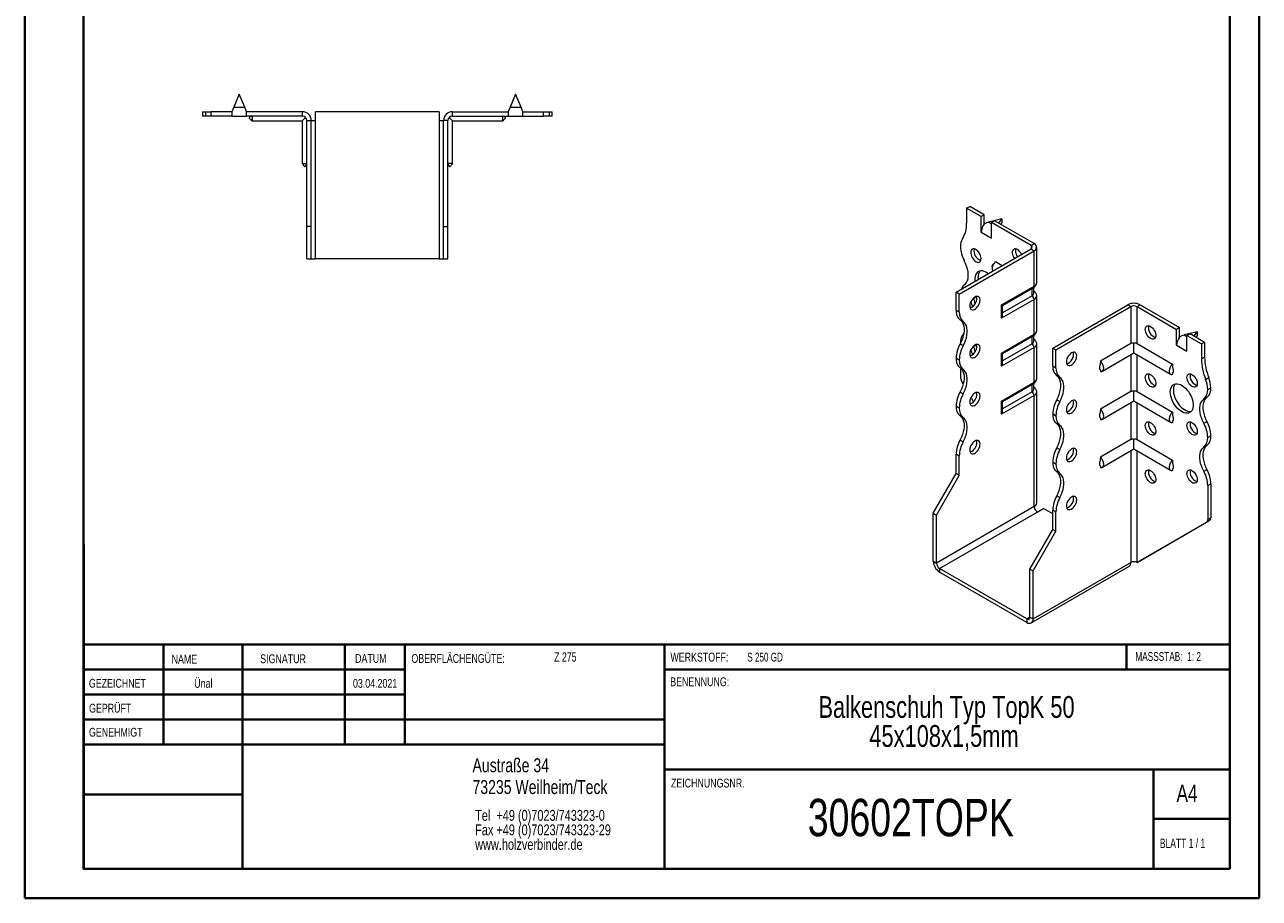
# Model space of a CAD drawing. Header units: millimetres. Extents: x 0 to 210, y 0 to 297.
# Tile 1 of 2: x 0 to 210, y 0 to 149. Entities that reach past the tile are written whole.
import ezdxf

# ---------------------------------------------------------------- set-up
doc = ezdxf.new("R2010")
doc.units = ezdxf.units.MM
doc.styles.add('SLDTEXTSTYLE0', font='TXT', dxfattribs={"width": 0.75})
doc.styles.add('SLDTEXTSTYLE1', font='TXT', dxfattribs={"width": 0.681818})
doc.styles.add('SLDTEXTSTYLE2', font='TXT', dxfattribs={"width": 0.7})
doc.styles.add('SLDTEXTSTYLE3', font='TXT', dxfattribs={"width": 0.6875})

# ---------------------------------------------------------------- blocks, each defined once
blk = doc.blocks.new('SW_NOTE_0')
at = {"color": 0, "linetype": 'Continuous', "lineweight": 0, "char_height": 1.8521, "attachment_point": 1, "style": 'SLDTEXTSTYLE0'}
for s, insert in [('Tel  +49 (0)7023/743323-0', (0, 2.39)), ('Fax +49 (0)7023/743323-29', (0, -0.08)), ('www.holzverbinder.de', (0, -2.55))]:
    blk.add_mtext(s, dxfattribs=dict(at, insert=insert))
blk = doc.blocks.new('SW_NOTE_1')
at = {"color": 0, "linetype": 'Continuous', "lineweight": 0, "char_height": 3.7042, "attachment_point": 2, "style": 'SLDTEXTSTYLE0'}
for s, insert in [('Balkenschuh Typ TopK 50', (29.46, 4.77)), ('45x108x1,5mm', (29.02, -0.16))]:
    blk.add_mtext(s, dxfattribs=dict(at, insert=insert))

msp = doc.modelspace()

# ---------------------------------------------------------------- linework, layer by layer
at = {"color": 7, "linetype": 'Continuous', "lineweight": 40}
for p, q in [((0.08, 0.21), (0.08, 297.21)), ((210.08, 0.21), (210.08, 297.21)), ((10.08, 5.21), (10.08, 292.21)), ((205.08, 5.21), (205.08, 292.21)), ((10.11, 60.37), (10.11, 5.12)), ((205.08, 43.37), (10.11, 43.37)), ((23.71, 43.37), (23.71, 26.37)), ((37.1, 43.37), (37.1, 5.12)), ((54.51, 43.37), (54.51, 26.37)), ((64.71, 26.37), (64.71, 43.37)), ((108.91, 43.37), (108.91, 5.12)), ((187.47, 39.12), (187.47, 43.37)), ((64.71, 39.1), (10.11, 39.1)), ((205.08, 39.12), (108.91, 39.12)), ((64.71, 34.87), (10.11, 34.87)), ((108.91, 30.62), (10.11, 30.62)), ((108.91, 26.37), (10.11, 26.37)), ((108.91, 22.12), (205.08, 22.12)), ((192.08, 5.21), (192.08, 22.21)), ((37.1, 17.87), (10.11, 17.87)), ((10.11, 13.71), (10.08, 13.71)), ((205.08, 13.71), (192.08, 13.71)), ((10.11, 9.46), (10.08, 9.46)), ((10.08, 5.21), (205.08, 5.21)), ((205.08, 5.21), (180.99, 5.21)), ((0.08, 0.21), (210.08, 0.21))]:
    msp.add_line(p, q, dxfattribs=at)
at = {"color": 7, "linetype": 'Continuous', "lineweight": 15}
for p, q in [((36.57, 136.93), (35.63, 134.68)), ((37.51, 134.68), (36.57, 136.93)), ((83.57, 136.93), (82.63, 134.68)), ((84.51, 134.68), (83.57, 136.93)), ((35.63, 134.68), (35.32, 133.93)), ((35.63, 134.68), (37.51, 134.68)), ((37.82, 133.93), (37.51, 134.68)), ((82.63, 134.68), (82.32, 133.93)), ((82.63, 134.68), (84.51, 134.68)), ((84.82, 133.93), (84.51, 134.68)), ((30.32, 133.93), (30.32, 133.18)), ((30.32, 133.93), (30.82, 133.93)), ((30.82, 133.18), (30.32, 133.18)), ((30.82, 133.93), (30.82, 133.18)), ((30.82, 133.93), (31.82, 133.93)), ((31.82, 133.18), (30.82, 133.18)), ((31.82, 133.18), (31.82, 133.93)), ((35.32, 133.93), (31.82, 133.93)), ((35.32, 133.18), (31.82, 133.18)), ((35.32, 133.93), (35.32, 133.18)), ((35.32, 133.18), (37.82, 133.18)), ((47.32, 133.93), (37.82, 133.93)), ((37.82, 133.18), (37.82, 133.93)), ((47.32, 133.18), (37.82, 133.18)), ((38.77, 132.38), (47.27, 132.38)), ((47.27, 132.38), (47.85, 132.96)), ((47.27, 132.38), (47.27, 125.12)), ((47.32, 133.18), (47.32, 133.93)), ((48.07, 132.43), (48.82, 132.43)), ((48.07, 114.43), (48.07, 132.43)), ((48.82, 114.43), (48.82, 132.43)), ((48.82, 132.43), (49.57, 132.43)), ((49.57, 132.43), (49.57, 133.93)), ((70.57, 133.93), (49.57, 133.93)), ((49.57, 108.93), (49.57, 132.43)), ((70.57, 133.93), (70.57, 132.43)), ((70.57, 132.43), (70.57, 108.93)), ((70.57, 132.43), (71.32, 132.43)), ((72.07, 132.43), (71.32, 132.43)), ((71.32, 114.43), (71.32, 132.43)), ((72.07, 114.43), (72.07, 132.43)), ((72.87, 132.38), (72.29, 132.96)), ((72.82, 133.18), (72.82, 133.93)), ((72.82, 133.93), (82.32, 133.93)), ((72.82, 133.18), (82.32, 133.18)), ((72.87, 132.38), (81.37, 132.38)), ((72.87, 125.12), (72.87, 132.38)), ((82.32, 133.93), (82.32, 133.18)), ((82.32, 133.18), (84.82, 133.18)), ((84.82, 133.93), (88.32, 133.93)), ((84.82, 133.18), (84.82, 133.93)), ((84.82, 133.18), (88.32, 133.18)), ((88.32, 133.18), (88.32, 133.93)), ((88.32, 133.93), (89.32, 133.93)), ((89.32, 133.18), (88.32, 133.18)), ((89.32, 133.18), (89.32, 133.93)), ((89.32, 133.93), (89.82, 133.93)), ((89.82, 133.18), (89.32, 133.18)), ((89.82, 133.18), (89.82, 133.93)), ((160.29, 117.52), (160.82, 117.83)), ((163.29, 116.4), (160.82, 117.83)), ((160.29, 117.52), (160.29, 114.96)), ((162.76, 116.1), (160.29, 117.52)), ((163.29, 116.4), (162.76, 116.1)), ((162.76, 113.44), (162.76, 116.1)), ((163.29, 114.81), (163.29, 116.4)), ((166.3, 115.69), (164.04, 115.15)), ((165.78, 114.96), (166.3, 115.69)), ((166.3, 115.69), (166.3, 115.07)), ((48.82, 114.43), (48.07, 114.43)), ((48.07, 108.93), (48.07, 114.43)), ((48.82, 108.93), (48.82, 114.43)), ((71.32, 114.43), (72.07, 114.43)), ((71.32, 108.93), (71.32, 114.43)), ((72.07, 108.93), (72.07, 114.43)), ((162.76, 113.44), (164.53, 112.42)), ((164.04, 115.15), (164.53, 114.87)), ((164.53, 115.08), (165.06, 115.38)), ((164.53, 112.42), (164.53, 115.08)), ((171.25, 111.2), (164.53, 115.08)), ((171.78, 111.5), (165.06, 115.38)), ((166.3, 115.07), (166.09, 114.79)), ((171.25, 111.2), (171.78, 111.5)), ((158.52, 103.24), (171.25, 110.59)), ((159.05, 102.93), (171.78, 110.28)), ((171.25, 111.2), (171.25, 110.59)), ((171.25, 110.59), (171.78, 110.28)), ((171.78, 104.26), (171.78, 110.28)), ((172.22, 104.87), (172.22, 110.89)), ((48.07, 108.93), (48.82, 108.93)), ((48.82, 108.93), (49.57, 108.93)), ((70.57, 108.93), (49.57, 108.93)), ((70.57, 108.93), (71.32, 108.93)), ((71.32, 108.93), (72.07, 108.93)), ((166.34, 107.75), (165.2, 108.41)), ((159.05, 102.93), (158.52, 103.24)), ((158.52, 100.2), (158.52, 103.24)), ((159.05, 99.89), (159.05, 102.93)), ((166.25, 101.07), (171.78, 104.26)), ((166.4, 100.98), (171.68, 104.03)), ((171.43, 102.62), (171.43, 103.88)), ((171.72, 103.03), (171.72, 104.06)), ((171.78, 102.01), (166.25, 98.82)), ((166.25, 98.82), (166.25, 101.07)), ((171.43, 102.62), (166.4, 99.72)), ((166.4, 99.31), (166.4, 100.98)), ((171.78, 96.09), (171.78, 102.01)), ((172.22, 96.7), (172.22, 102.62)), ((174.96, 93.75), (187.69, 101.09)), ((188.22, 100.79), (187.69, 101.09)), ((189.28, 100.79), (189.81, 101.09)), ((189.81, 101.09), (196.53, 97.22)), ((158.52, 100.2), (159.05, 99.89)), ((175.49, 93.44), (188.22, 100.79)), ((188.22, 100.79), (188.22, 94.51)), ((189.28, 94.51), (189.28, 100.79)), ((189.28, 100.79), (196, 96.91)), ((159.73, 98.24), (159.2, 98.54)), ((196.53, 97.22), (196, 96.91)), ((196, 94.26), (196, 96.91)), ((196.53, 95.62), (196.53, 97.22)), ((159.23, 94.66), (159.23, 94.52)), ((166.25, 92.9), (171.78, 96.09)), ((166.4, 92.82), (171.68, 95.86)), ((171.43, 94.46), (171.43, 95.72)), ((171.72, 94.87), (171.72, 95.89)), ((188.22, 94.51), (183.05, 91.52)), ((188.75, 92.92), (188.75, 94.56)), ((189.28, 94.51), (195.33, 91.02)), ((199.53, 96.5), (197.28, 95.97)), ((197.28, 95.97), (197.76, 95.69)), ((197.76, 95.89), (198.3, 96.2)), ((197.76, 93.24), (197.76, 95.89)), ((197.76, 95.89), (200.24, 94.46)), ((198.3, 96.2), (200.77, 94.77)), ((199.02, 95.78), (199.53, 96.5)), ((199.53, 95.89), (199.33, 95.6)), ((199.53, 96.5), (199.53, 95.89)), ((200.24, 94.46), (200.77, 94.77)), ((200.77, 94.77), (200.77, 92.2)), ((159.2, 94.46), (159.73, 94.16)), ((171.78, 93.85), (166.25, 90.66)), ((166.25, 90.66), (166.25, 92.9)), ((171.43, 94.46), (166.4, 91.56)), ((166.4, 91.15), (166.4, 92.82)), ((171.78, 87.93), (171.78, 93.85)), ((172.22, 88.54), (172.22, 94.46)), ((174.96, 93.75), (175.49, 93.44)), ((174.96, 90.71), (174.96, 93.75)), ((175.49, 90.4), (175.49, 93.44)), ((183.38, 89.83), (188.75, 92.92)), ((188.22, 92.62), (188.22, 86.34)), ((188.75, 92.92), (194.99, 89.32)), ((189.28, 86.34), (189.28, 92.62)), ((196, 94.26), (197.76, 93.24)), ((200.24, 94.46), (200.24, 91.9)), ((159.05, 91.72), (158.52, 92.03)), ((158.52, 92.03), (159.05, 91.72)), ((158.52, 92.03), (158.52, 92.03)), ((159.05, 91.72), (159.05, 91.72)), ((159.73, 90.07), (159.2, 90.38)), ((159.23, 90.36), (159.23, 88.88)), ((174.96, 90.71), (175.49, 90.4)), ((200.24, 91.9), (200.77, 92.2)), ((176.17, 88.75), (175.64, 89.05)), ((183.05, 90.01), (183.05, 89.79)), ((195.33, 89.5), (195.33, 89.29)), ((200.95, 88.43), (201.48, 88.74)), ((159.2, 86.3), (159.73, 85.99)), ((159.73, 87.67), (159.43, 88.18)), ((166.25, 84.74), (171.78, 87.93)), ((166.4, 84.65), (171.68, 87.7)), ((171.43, 86.29), (166.4, 83.39)), ((171.43, 86.29), (171.43, 87.55)), ((171.72, 86.7), (171.72, 87.73)), ((172.22, 67.41), (172.22, 86.29)), ((188.22, 86.34), (183.05, 83.36)), ((188.75, 84.76), (188.75, 86.4)), ((189.28, 86.34), (195.33, 82.85)), ((201.3, 86.7), (201.83, 87.01)), ((161.49, 84.61), (161.05, 85.38)), ((171.78, 85.68), (166.25, 82.49)), ((166.25, 82.49), (166.25, 84.74)), ((166.4, 82.98), (166.4, 84.65)), ((171.78, 66.8), (171.78, 85.68)), ((175.64, 84.97), (176.17, 84.66)), ((183.38, 81.66), (188.75, 84.76)), ((188.22, 84.45), (188.22, 78.18)), ((188.75, 84.76), (194.99, 81.16)), ((189.28, 78.18), (189.28, 84.45)), ((201.16, 85.36), (200.63, 85.05)), ((159.05, 83.56), (158.52, 83.86)), ((158.52, 83.86), (159.05, 83.56)), ((158.52, 83.86), (158.52, 83.86)), ((159.05, 83.56), (159.05, 83.56)), ((159.73, 81.91), (159.2, 82.21)), ((175.49, 82.23), (174.96, 82.54)), ((174.96, 82.54), (175.49, 82.23)), ((174.96, 82.54), (174.96, 82.54)), ((175.49, 82.23), (175.49, 82.23)), ((176.17, 80.58), (175.64, 80.89)), ((183.05, 81.85), (183.05, 81.63)), ((195.33, 81.34), (195.33, 81.12)), ((200.63, 80.97), (201.16, 81.28)), ((159.2, 78.13), (159.73, 77.82)), ((188.22, 78.18), (183.05, 75.19)), ((188.75, 76.59), (188.75, 78.23)), ((189.28, 78.18), (195.33, 74.69)), ((201.83, 78.85), (201.3, 78.54)), ((201.3, 78.54), (201.83, 78.84)), ((201.3, 78.54), (201.3, 78.54)), ((201.83, 78.85), (201.83, 78.84)), ((159.05, 75.39), (158.52, 75.7)), ((158.52, 72.41), (158.52, 75.7)), ((175.64, 76.81), (176.17, 76.5)), ((183.38, 73.5), (188.75, 76.59)), ((188.22, 76.29), (188.22, 57.31)), ((188.75, 76.59), (194.99, 72.99)), ((189.28, 57.31), (189.28, 76.29)), ((201.16, 77.19), (200.63, 76.89)), ((159.05, 72.11), (159.05, 75.39)), ((175.49, 74.07), (174.96, 74.37)), ((174.96, 74.37), (175.49, 74.07)), ((174.96, 74.37), (174.96, 74.37)), ((175.49, 74.07), (175.49, 74.07)), ((183.05, 73.68), (183.05, 73.46)), ((154.63, 65.68), (158.52, 72.41)), ((155.16, 65.37), (159.05, 72.11)), ((159.05, 72.11), (158.52, 72.41)), ((176.17, 72.42), (175.64, 72.72)), ((195.33, 73.17), (195.33, 72.96)), ((200.63, 72.8), (201.16, 73.11)), ((201.83, 70.68), (201.3, 70.37)), ((201.3, 70.37), (201.3, 64.59)), ((201.83, 70.68), (201.83, 64.89)), ((175.64, 68.64), (176.17, 68.33)), ((154.63, 65.68), (155.16, 65.37)), ((154.63, 57.51), (154.63, 65.68)), ((171.78, 66.8), (155.16, 57.21)), ((155.16, 57.21), (155.16, 65.37)), ((155.69, 56.29), (172.31, 65.88)), ((172.31, 65.88), (173.37, 66.49)), ((174.96, 65.57), (173.37, 66.49)), ((175.49, 65.9), (174.96, 66.21)), ((174.96, 62.92), (174.96, 66.21)), ((175.49, 62.62), (175.49, 65.9)), ((189.28, 57.31), (201.09, 64.13)), ((189.81, 57.61), (201.62, 64.44)), ((201.62, 64.44), (201.09, 64.13)), ((201.3, 64.59), (201.83, 64.89)), ((171.07, 56.19), (174.96, 62.92)), ((171.6, 55.88), (175.49, 62.62)), ((174.96, 62.92), (175.49, 62.62)), ((154.63, 57.51), (155.16, 57.21)), ((171.6, 47.71), (188.22, 57.31)), ((188.22, 57.31), (188.22, 57.31)), ((189.28, 57.31), (189.81, 57.61)), ((155.69, 56.29), (155.69, 55.67)), ((170.54, 47.71), (155.69, 56.29)), ((170.54, 47.1), (155.69, 55.67)), ((171.07, 56.19), (171.6, 55.88)), ((171.07, 48.02), (171.07, 56.19)), ((171.29, 47.03), (187.91, 56.62)), ((171.6, 47.71), (171.6, 55.88)), ((171.07, 48.02), (170.54, 47.71)), ((170.54, 47.71), (170.54, 47.1)), ((171.07, 48.02), (171.6, 47.71))]:
    msp.add_line(p, q, dxfattribs=at)
at = {"color": 7, "linetype": 'Continuous', "lineweight": 0}
for p, q in [((64.71, 39.12), (10.11, 39.12)), ((23.71, 5.21), (23.71, 5.12)), ((54.51, 5.21), (54.51, 5.12))]:
    msp.add_line(p, q, dxfattribs=at)
at = {"color": 7, "linetype": 'Continuous', "lineweight": 15, "flags": 128}
for points in [[(162.76, 108.95), (162.74, 109.18), (162.68, 109.43), (162.58, 109.67), (162.45, 109.91), (162.29, 110.12), (162.12, 110.31), (161.93, 110.45), (161.74, 110.55), (161.55, 110.6), (161.38, 110.59), (161.24, 110.53), (161.12, 110.42), (161.04, 110.27), (161, 110.08), (161, 109.86), (161.04, 109.62), (161.12, 109.37), (161.24, 109.13), (161.38, 108.9), (161.55, 108.7), (161.74, 108.54), (161.93, 108.41), (162.12, 108.34), (162.29, 108.32), (162.45, 108.35), (162.58, 108.44), (162.68, 108.57), (162.74, 108.74), (162.76, 108.95)], [(161.58, 110.59), (161.55, 110.49), (161.53, 110.28)], [(169.66, 109.67), (169.65, 109.67), (169.52, 109.91), (169.36, 110.12), (169.19, 110.31), (169, 110.45), (168.81, 110.55), (168.62, 110.6), (168.45, 110.59), (168.31, 110.53), (168.19, 110.43), (168.11, 110.27), (168.07, 110.08), (168.07, 109.86), (168.11, 109.62), (168.19, 109.37), (168.31, 109.13), (168.42, 108.95)], [(168.65, 110.6), (168.62, 110.49), (168.6, 110.28)], [(159.9, 104.48), (160.12, 104.67), (160.3, 104.92), (160.43, 105.22), (160.53, 105.55), (160.57, 105.93), (160.57, 106.34), (160.53, 106.77), (160.43, 107.21), (160.3, 107.66), (160.12, 108.12), (159.9, 108.56)], [(163.97, 106.38), (163.86, 106.47), (163.58, 106.64), (163.29, 106.77), (163.02, 106.85), (162.76, 106.87), (162.52, 106.84), (162.3, 106.75), (162.11, 106.62), (161.95, 106.44), (161.83, 106.21), (161.75, 105.94), (161.71, 105.64), (161.71, 105.31), (161.73, 105.09)], [(162.23, 105.79), (162.25, 105.45), (162.26, 105.4)], [(161.7, 102.42), (161.51, 102.29), (161.33, 102.11), (161.17, 101.9), (161.03, 101.67), (160.92, 101.43), (160.85, 101.18), (160.82, 100.95), (160.83, 100.73), (160.88, 100.55), (160.97, 100.4), (161.09, 100.31), (161.25, 100.26), (161.42, 100.27), (161.61, 100.33), (161.8, 100.44), (161.98, 100.6), (162.16, 100.79), (162.31, 101.01), (162.43, 101.25), (162.52, 101.5), (162.57, 101.74), (162.59, 101.96), (162.55, 102.16), (162.48, 102.33), (162.38, 102.45), (162.24, 102.52), (162.07, 102.54), (161.89, 102.51), (161.7, 102.42)], [(166.25, 101.07), (166.31, 101.03), (166.35, 101.01), (166.38, 100.99), (166.4, 100.98), (166.4, 100.98)], [(161.17, 100.69), (160.98, 100.6), (160.87, 100.57)], [(159.2, 98.54), (159.41, 98.35), (159.59, 98.1), (159.73, 97.81), (159.82, 97.47), (159.87, 97.09), (159.87, 96.69), (159.82, 96.26), (159.73, 95.81), (159.59, 95.36), (159.41, 94.91), (159.2, 94.46)], [(159.73, 94.16), (159.94, 94.6), (160.12, 95.05), (160.26, 95.51), (160.35, 95.95), (160.4, 96.38), (160.4, 96.79), (160.35, 97.16), (160.26, 97.5), (160.12, 97.8), (159.94, 98.04), (159.73, 98.24)], [(190.69, 96.91), (190.71, 97.12), (190.78, 97.29), (190.87, 97.42), (191.01, 97.51), (191.16, 97.54), (191.34, 97.52), (191.53, 97.45), (191.72, 97.32), (191.9, 97.16), (192.07, 96.96), (192.22, 96.73), (192.34, 96.49), (192.42, 96.24), (192.46, 96), (192.46, 95.78), (192.42, 95.59), (192.34, 95.44), (192.22, 95.33), (192.07, 95.27), (191.9, 95.26), (191.72, 95.31), (191.53, 95.41), (191.34, 95.55), (191.16, 95.74), (191.01, 95.95), (190.87, 96.19), (190.78, 96.43), (190.71, 96.68), (190.69, 96.91)], [(161.7, 94.26), (161.51, 94.12), (161.33, 93.95), (161.17, 93.74), (161.03, 93.51), (160.92, 93.26), (160.85, 93.02), (160.82, 92.78), (160.83, 92.57), (160.88, 92.38), (160.97, 92.24), (161.09, 92.14), (161.25, 92.1), (161.42, 92.1), (161.61, 92.16), (161.8, 92.28), (161.98, 92.43), (162.16, 92.62), (162.31, 92.84), (162.43, 93.08), (162.52, 93.33), (162.57, 93.57), (162.59, 93.8), (162.55, 94), (162.48, 94.16), (162.38, 94.28), (162.24, 94.36), (162.07, 94.38), (161.89, 94.34), (161.7, 94.26)], [(161.17, 92.52), (160.98, 92.43), (160.87, 92.41)], [(166.25, 92.9), (166.31, 92.87), (166.35, 92.84), (166.38, 92.83), (166.4, 92.82), (166.4, 92.82)], [(178.14, 92.93), (177.95, 92.8), (177.77, 92.62), (177.61, 92.41), (177.47, 92.18), (177.36, 91.94), (177.29, 91.69), (177.26, 91.45), (177.27, 91.24), (177.32, 91.06), (177.41, 90.91), (177.53, 90.82), (177.69, 90.77), (177.86, 90.78), (178.05, 90.84), (178.24, 90.95), (178.42, 91.1), (178.6, 91.3), (178.75, 91.52), (178.87, 91.76), (178.96, 92.01), (179.01, 92.25), (179.03, 92.47), (178.99, 92.67), (178.92, 92.84), (178.82, 92.96), (178.68, 93.03), (178.51, 93.05), (178.33, 93.02), (178.14, 92.93)], [(159.2, 90.38), (159.41, 90.18), (159.59, 89.94), (159.73, 89.64), (159.82, 89.3), (159.87, 88.93), (159.87, 88.52), (159.82, 88.09), (159.73, 87.65), (159.59, 87.19), (159.41, 86.74), (159.2, 86.3)], [(159.73, 85.99), (159.94, 86.43), (160.12, 86.89), (160.26, 87.34), (160.35, 87.79), (160.4, 88.21), (160.4, 88.62), (160.35, 89), (160.26, 89.34), (160.12, 89.63), (159.94, 89.88), (159.73, 90.07)], [(175.64, 84.97), (175.85, 85.42), (176.03, 85.87), (176.17, 86.32), (176.26, 86.77), (176.31, 87.2), (176.31, 87.6), (176.26, 87.98), (176.17, 88.32), (176.03, 88.61), (175.85, 88.86), (175.64, 89.05)], [(176.17, 84.66), (176.38, 85.11), (176.56, 85.56), (176.7, 86.02), (176.79, 86.46), (176.84, 86.89), (176.84, 87.3), (176.79, 87.67), (176.7, 88.01), (176.56, 88.31), (176.38, 88.55), (176.17, 88.75)], [(190.69, 88.74), (190.71, 88.95), (190.78, 89.13), (190.87, 89.26), (191.01, 89.34), (191.16, 89.37), (191.34, 89.35), (191.53, 89.28), (191.72, 89.16), (191.9, 88.99), (192.07, 88.79), (192.22, 88.57), (192.34, 88.32), (192.42, 88.08), (192.46, 87.84), (192.46, 87.62), (192.42, 87.42), (192.34, 87.27), (192.22, 87.16), (192.07, 87.1), (191.9, 87.1), (191.72, 87.14), (191.53, 87.24), (191.34, 87.39), (191.16, 87.57), (191.01, 87.79), (190.87, 88.02), (190.78, 88.27), (190.71, 88.51), (190.69, 88.74)], [(197.76, 88.74), (197.79, 88.95), (197.85, 89.13), (197.95, 89.26), (198.08, 89.34), (198.23, 89.38), (198.41, 89.35), (198.6, 89.28), (198.79, 89.16), (198.98, 88.99), (199.14, 88.79), (199.29, 88.57), (199.41, 88.32), (199.49, 88.08), (199.53, 87.84), (199.53, 87.62), (199.49, 87.43), (199.41, 87.27), (199.29, 87.16), (199.14, 87.1), (198.98, 87.1), (198.79, 87.14), (198.6, 87.24), (198.41, 87.39), (198.23, 87.57), (198.08, 87.79), (197.95, 88.02), (197.85, 88.27), (197.79, 88.51), (197.76, 88.74)], [(161.7, 86.09), (161.51, 85.96), (161.33, 85.78), (161.17, 85.57), (161.03, 85.34), (160.92, 85.1), (160.85, 84.85), (160.82, 84.61), (160.83, 84.4), (160.88, 84.22), (160.97, 84.07), (161.09, 83.98), (161.25, 83.93), (161.42, 83.94), (161.61, 84), (161.8, 84.11), (161.98, 84.26), (162.16, 84.46), (162.31, 84.68), (162.43, 84.92), (162.52, 85.17), (162.57, 85.41), (162.59, 85.63), (162.55, 85.83), (162.48, 86), (162.38, 86.12), (162.24, 86.19), (162.07, 86.21), (161.89, 86.18), (161.7, 86.09)], [(194.94, 86.3), (194.96, 86.61), (195.02, 86.89), (195.12, 87.14), (195.26, 87.35), (195.43, 87.51), (195.64, 87.62), (195.87, 87.67), (196.12, 87.68), (196.39, 87.63), (196.67, 87.53), (196.95, 87.38), (197.23, 87.18), (197.51, 86.94), (197.77, 86.66), (198.01, 86.35), (198.23, 86.01), (198.42, 85.66), (198.58, 85.29), (198.7, 84.93), (198.78, 84.57), (198.82, 84.22), (198.82, 83.89), (198.78, 83.59), (198.7, 83.32), (198.58, 83.09), (198.42, 82.91), (198.23, 82.78), (198.01, 82.69), (197.77, 82.66), (197.51, 82.68), (197.23, 82.76), (196.95, 82.89), (196.67, 83.06), (196.39, 83.28), (196.12, 83.54), (195.87, 83.84), (195.64, 84.16), (195.43, 84.51), (195.26, 84.87), (195.12, 85.24), (195.02, 85.6), (194.96, 85.96), (194.94, 86.3)], [(195.8, 87.66), (195.72, 87.56), (195.6, 87.33), (195.51, 87.06), (195.47, 86.76), (195.47, 86.43), (195.51, 86.09), (195.6, 85.72), (195.72, 85.36), (195.87, 84.99), (196.06, 84.64), (196.28, 84.31), (196.52, 83.99), (196.78, 83.72), (197.06, 83.47), (197.34, 83.28), (197.62, 83.12), (197.9, 83.02), (198.17, 82.97), (198.42, 82.98), (198.5, 82.99)], [(161.17, 84.35), (160.98, 84.27), (160.87, 84.24)], [(178.14, 84.76), (177.95, 84.63), (177.77, 84.46), (177.61, 84.25), (177.47, 84.02), (177.36, 83.77), (177.29, 83.53), (177.26, 83.29), (177.27, 83.08), (177.32, 82.89), (177.41, 82.75), (177.53, 82.65), (177.69, 82.61), (177.86, 82.61), (178.05, 82.67), (178.24, 82.78), (178.42, 82.94), (178.6, 83.13), (178.75, 83.35), (178.87, 83.59), (178.96, 83.84), (179.01, 84.08), (179.03, 84.31), (178.99, 84.51), (178.92, 84.67), (178.82, 84.79), (178.68, 84.87), (178.51, 84.88), (178.33, 84.85), (178.14, 84.76)], [(200.63, 80.97), (200.41, 81.41), (200.23, 81.87), (200.09, 82.32), (200, 82.77), (199.96, 83.19), (199.96, 83.6), (200, 83.98), (200.09, 84.31), (200.23, 84.61), (200.41, 84.86), (200.63, 85.05)], [(201.16, 85.36), (200.94, 85.16), (200.76, 84.92), (200.62, 84.62), (200.53, 84.28), (200.49, 83.91), (200.49, 83.5), (200.53, 83.07), (200.62, 82.63), (200.76, 82.17), (200.94, 81.72), (201.16, 81.28)], [(159.2, 82.21), (159.41, 82.02), (159.59, 81.77), (159.73, 81.48), (159.82, 81.14), (159.87, 80.76), (159.87, 80.36), (159.82, 79.93), (159.73, 79.48), (159.59, 79.03), (159.41, 78.58), (159.2, 78.13)], [(159.73, 77.82), (159.94, 78.27), (160.12, 78.72), (160.26, 79.18), (160.35, 79.62), (160.4, 80.05), (160.4, 80.46), (160.35, 80.83), (160.26, 81.17), (160.12, 81.47), (159.94, 81.71), (159.73, 81.91)], [(175.64, 76.81), (175.85, 77.25), (176.03, 77.7), (176.17, 78.16), (176.26, 78.6), (176.31, 79.03), (176.31, 79.44), (176.26, 79.81), (176.17, 80.15), (176.03, 80.45), (175.85, 80.69), (175.64, 80.89)], [(176.17, 76.5), (176.38, 76.94), (176.56, 77.4), (176.7, 77.85), (176.79, 78.29), (176.84, 78.72), (176.84, 79.13), (176.79, 79.51), (176.7, 79.84), (176.56, 80.14), (176.38, 80.39), (176.17, 80.58)], [(190.69, 80.58), (190.71, 80.79), (190.78, 80.96), (190.87, 81.09), (191.01, 81.18), (191.16, 81.21), (191.34, 81.19), (191.53, 81.12), (191.72, 80.99), (191.9, 80.83), (192.07, 80.63), (192.22, 80.4), (192.34, 80.16), (192.42, 79.91), (192.46, 79.67), (192.46, 79.45), (192.42, 79.26), (192.34, 79.11), (192.22, 79), (192.07, 78.94), (191.9, 78.93), (191.72, 78.98), (191.53, 79.08), (191.34, 79.22), (191.16, 79.41), (191.01, 79.62), (190.87, 79.86), (190.78, 80.1), (190.71, 80.35), (190.69, 80.58)], [(197.76, 80.58), (197.79, 80.79), (197.85, 80.96), (197.95, 81.09), (198.08, 81.18), (198.23, 81.21), (198.41, 81.19), (198.6, 81.12), (198.79, 80.99), (198.98, 80.83), (199.14, 80.63), (199.29, 80.4), (199.41, 80.16), (199.49, 79.91), (199.53, 79.67), (199.53, 79.45), (199.49, 79.26), (199.41, 79.11), (199.29, 79), (199.14, 78.94), (198.98, 78.93), (198.79, 78.98), (198.6, 79.08), (198.41, 79.22), (198.23, 79.41), (198.08, 79.62), (197.95, 79.86), (197.85, 80.1), (197.79, 80.35), (197.76, 80.58)], [(161.7, 77.92), (161.51, 77.79), (161.33, 77.62), (161.17, 77.41), (161.03, 77.18), (160.92, 76.93), (160.85, 76.69), (160.82, 76.45), (160.83, 76.24), (160.88, 76.05), (160.97, 75.91), (161.09, 75.81), (161.25, 75.77), (161.42, 75.77), (161.61, 75.83), (161.8, 75.94), (161.98, 76.1), (162.16, 76.29), (162.31, 76.51), (162.43, 76.75), (162.52, 77), (162.57, 77.24), (162.59, 77.47), (162.55, 77.67), (162.48, 77.83), (162.38, 77.95), (162.24, 78.03), (162.07, 78.04), (161.89, 78.01), (161.7, 77.92)], [(161.17, 76.19), (160.98, 76.1), (160.87, 76.08)], [(178.14, 76.6), (177.95, 76.47), (177.77, 76.29), (177.61, 76.08), (177.47, 75.85), (177.36, 75.61), (177.29, 75.36), (177.26, 75.12), (177.27, 74.91), (177.32, 74.73), (177.41, 74.58), (177.53, 74.49), (177.69, 74.44), (177.86, 74.45), (178.05, 74.51), (178.24, 74.62), (178.42, 74.77), (178.6, 74.97), (178.75, 75.19), (178.87, 75.43), (178.96, 75.67), (179.01, 75.92), (179.03, 76.14), (178.99, 76.34), (178.92, 76.51), (178.82, 76.63), (178.68, 76.7), (178.51, 76.72), (178.33, 76.68), (178.14, 76.6)], [(200.63, 72.8), (200.41, 73.25), (200.23, 73.7), (200.09, 74.15), (200, 74.6), (199.96, 75.03), (199.96, 75.44), (200, 75.81), (200.09, 76.15), (200.23, 76.44), (200.41, 76.69), (200.63, 76.89)], [(201.16, 77.19), (200.94, 77), (200.76, 76.75), (200.62, 76.46), (200.53, 76.12), (200.49, 75.74), (200.49, 75.34), (200.53, 74.91), (200.62, 74.46), (200.76, 74.01), (200.94, 73.56), (201.16, 73.11)], [(175.64, 68.64), (175.85, 69.08), (176.03, 69.54), (176.17, 69.99), (176.26, 70.44), (176.31, 70.86), (176.31, 71.27), (176.26, 71.65), (176.17, 71.99), (176.03, 72.28), (175.85, 72.53), (175.64, 72.72)], [(176.17, 68.33), (176.38, 68.78), (176.56, 69.23), (176.7, 69.68), (176.79, 70.13), (176.84, 70.56), (176.84, 70.96), (176.79, 71.34), (176.7, 71.68), (176.56, 71.97), (176.38, 72.22), (176.17, 72.42)], [(190.69, 72.41), (190.71, 72.62), (190.78, 72.79), (190.87, 72.93), (191.01, 73.01), (191.16, 73.04), (191.34, 73.02), (191.53, 72.95), (191.72, 72.83), (191.9, 72.66), (192.07, 72.46), (192.22, 72.23), (192.34, 71.99), (192.42, 71.75), (192.46, 71.51), (192.46, 71.29), (192.42, 71.09), (192.34, 70.94), (192.22, 70.83), (192.07, 70.77), (191.9, 70.77), (191.72, 70.81), (191.53, 70.91), (191.34, 71.06), (191.16, 71.24), (191.01, 71.46), (190.87, 71.69), (190.78, 71.94), (190.71, 72.18), (190.69, 72.41)], [(197.76, 72.41), (197.79, 72.62), (197.85, 72.8), (197.95, 72.93), (198.08, 73.01), (198.23, 73.04), (198.41, 73.02), (198.6, 72.95), (198.79, 72.83), (198.98, 72.66), (199.14, 72.46), (199.29, 72.24), (199.41, 71.99), (199.49, 71.75), (199.53, 71.51), (199.53, 71.29), (199.49, 71.09), (199.41, 70.94), (199.29, 70.83), (199.14, 70.77), (198.98, 70.77), (198.79, 70.81), (198.6, 70.91), (198.41, 71.06), (198.23, 71.24), (198.08, 71.46), (197.95, 71.69), (197.85, 71.94), (197.79, 72.18), (197.76, 72.41)], [(178.14, 68.43), (177.95, 68.3), (177.77, 68.13), (177.61, 67.92), (177.47, 67.68), (177.36, 67.44), (177.29, 67.19), (177.26, 66.96), (177.27, 66.74), (177.32, 66.56), (177.41, 66.42), (177.53, 66.32), (177.69, 66.28), (177.86, 66.28), (178.05, 66.34), (178.24, 66.45), (178.42, 66.61), (178.6, 66.8), (178.75, 67.02), (178.87, 67.26), (178.96, 67.51), (179.01, 67.75), (179.03, 67.98), (178.99, 68.18), (178.92, 68.34), (178.82, 68.46), (178.68, 68.53), (178.51, 68.55), (178.33, 68.52), (178.14, 68.43)]]:
    msp.add_lwpolyline(points, dxfattribs=at)
at = {"color": 7, "linetype": 'Continuous', "lineweight": 15}
for centre, radius, start, end in [((47.32, 132.43), 1.5, 0, 90), ((47.32, 132.43), 0.75, 0, 90), ((72.82, 132.43), 1.5, 90, 180), ((72.82, 132.43), 0.75, 90, 180), ((155.68, 114.77), 4.61, 327.7485, 2.3387), ((165.06, 113.34), 2.3, 140.2279, 177.3607), ((161.53, 111.08), 2.3, 147.7416, 182.2983), ((171.55, 110.89), 0.655, 290.7834, 69.2166), ((164.54, 111.16), 5.31, 181.7823, 209.2631), ((163.27, 110.28), 1.74, 180.1674, 251.3962), ((170.5, 110.37), 1.91, 182.6434, 215.5534), ((171.13, 110.89), 0.327, 290.7834, 69.2166), ((163.8, 105.88), 1.57, 141.9151, 183.5107), ((160.84, 103.24), 1.55, 127.2348, 161.8283), ((171.22, 103.08), 0.503, 294.3747, 354.3052), ((171.53, 104.23), 0.246, 305.0133, 6.2988), ((171.47, 104.94), 0.754, 294.3747, 354.3052), ((162.97, 101.93), 1.98, 188.7517, 214.7877), ((160.28, 102.2), 1.75, 300.5157, 11.0532), ((163.17, 102.12), 1.63, 173.0596, 210.5835), ((161.33, 101.34), 1.12, 49.6079, 71.8359), ((171.01, 101.98), 0.768, 2.6055, 57.3945), ((171.48, 102.69), 0.739, 293.6804, 355.1606), ((188.75, 99.05), 2.31, 62.6097, 117.3903), ((188.75, 99.76), 1.15, 62.6097, 117.3903), ((160.47, 100.03), 1.96, 175.1643, 229.312), ((161, 99.72), 1.96, 175.1643, 229.312), ((171.47, 96.78), 0.754, 294.3747, 354.3052), ((192.91, 97.17), 1.68, 167.5041, 252.4905), ((161.23, 94.82), 2.01, 134.7217, 184.4767), ((171.22, 94.92), 0.503, 294.3747, 354.3052), ((171.53, 96.06), 0.246, 305.0133, 6.2988), ((198.3, 94.15), 2.3, 140.2279, 177.3607), ((163.83, 91.86), 5.31, 150.7369, 178.2177), ((164.36, 91.56), 5.31, 150.7369, 178.2177), ((162.97, 93.77), 1.98, 188.7517, 214.7877), ((160.28, 94.03), 1.75, 300.5157, 11.0532), ((163.17, 93.95), 1.63, 173.0596, 210.5835), ((161.33, 93.17), 1.12, 49.6079, 71.8359), ((171.01, 93.81), 0.768, 2.6055, 57.3945), ((171.48, 94.52), 0.739, 293.6804, 355.1606), ((176.81, 92.68), 1.68, 287.5094, 12.4959), ((160.47, 91.86), 1.96, 175.1625, 229.3233), ((161, 91.56), 1.96, 175.1625, 229.3233), ((176.91, 90.54), 1.96, 175.1643, 229.312), ((177.44, 90.23), 1.96, 175.1643, 229.312), ((210, 92.09), 9.76, 181.104, 201.9744), ((210.53, 92.39), 9.76, 181.104, 201.9744), ((160.67, 88.92), 1.44, 181.9565, 211.1437), ((171.47, 88.61), 0.754, 294.3747, 354.3052), ((192.91, 89), 1.68, 167.5041, 252.4905), ((199.98, 89.01), 1.68, 167.5041, 252.4905), ((196.42, 86.61), 4.88, 1.1352, 21.9715), ((196.95, 86.91), 4.88, 1.1352, 21.9715), ((163.83, 83.7), 5.31, 150.7369, 178.2177), ((160.28, 85.87), 1.75, 300.5157, 11.0532), ((171.22, 86.75), 0.503, 294.3747, 354.3052), ((171.01, 85.65), 0.768, 2.6055, 57.3945), ((171.53, 87.9), 0.246, 305.0133, 6.2988), ((171.48, 86.36), 0.739, 293.6804, 355.1606), ((199.35, 86.54), 1.96, 310.688, 4.8357), ((199.88, 86.84), 1.96, 310.688, 4.8357), ((164.36, 83.39), 5.31, 150.7369, 178.2177), ((180.27, 82.37), 5.31, 150.7369, 178.2177), ((180.8, 82.07), 5.31, 150.7369, 178.2177), ((176.81, 84.51), 1.68, 287.5094, 12.4959), ((160.47, 83.7), 1.96, 175.1625, 229.3233), ((161, 83.39), 1.96, 175.1625, 229.3233), ((176.91, 82.37), 1.96, 175.1625, 229.3233), ((177.44, 82.07), 1.96, 175.1625, 229.3233), ((192.91, 80.84), 1.68, 167.5041, 252.4905), ((199.98, 80.84), 1.68, 167.5041, 252.4905), ((195.99, 78.37), 5.31, 1.7827, 29.2674), ((196.52, 78.68), 5.31, 1.7827, 29.2674), ((163.83, 75.53), 5.31, 150.7369, 178.2177), ((164.36, 75.23), 5.31, 150.7369, 178.2177), ((160.28, 77.7), 1.75, 300.5157, 11.0532), ((199.35, 78.37), 1.96, 310.688, 4.8357), ((199.88, 78.68), 1.96, 310.688, 4.8357), ((180.27, 74.21), 5.31, 150.7369, 178.2177), ((180.8, 73.9), 5.31, 150.7369, 178.2177), ((176.81, 76.35), 1.68, 287.5094, 12.4959), ((176.91, 74.21), 1.96, 175.1625, 229.3233), ((177.44, 73.9), 1.96, 175.1625, 229.3233), ((192.91, 72.67), 1.68, 167.5041, 252.4905), ((199.98, 72.67), 1.68, 167.5041, 252.4905), ((195.99, 70.21), 5.31, 1.7823, 29.2631), ((196.52, 70.51), 5.31, 1.7823, 29.2631), ((171.47, 67.49), 0.754, 294.3747, 354.3052), ((180.27, 66.04), 5.31, 150.7369, 178.2177), ((180.8, 65.74), 5.31, 150.7369, 178.2177), ((176.81, 68.18), 1.68, 287.5094, 12.4959), ((172.93, 66.85), 1.15, 182.6055, 237.3945), ((200.8, 64.54), 0.503, 305.698, 5.6204), ((201.33, 64.84), 0.503, 305.698, 5.6204), ((156.93, 57.62), 2.31, 182.6055, 237.3945), ((156.31, 57.26), 1.15, 182.6055, 237.3945), ((187.48, 57.23), 0.739, 305.0133, 6.2988), ((188.75, 56.28), 1.15, 62.6097, 117.3903), ((170.75, 47.97), 0.328, 230.7967, 9.214), ((170.96, 47.61), 0.655, 230.7967, 9.214)]:
    msp.add_arc(centre, radius, start, end, dxfattribs=at)
for centre, major_axis, ratio, start_param, end_param in [((164.04, 113.93), (1.39, 0.8), 0.717477, 1.181016, 1.704614), ((165.9, 99.03), (0.354, 0.612), 0.577335, 4.71243, 5.497828), ((197.28, 94.74), (1.39, 0.8), 0.717477, 1.181016, 1.704614), ((165.9, 90.86), (0.354, 0.612), 0.577335, 4.71243, 5.497828), ((165.9, 84.94), (0.5, -0.289), 0.00007, 0.000041, 0.785439), ((165.9, 82.69), (0.354, 0.612), 0.577335, 4.71243, 5.497828)]:
    msp.add_ellipse(centre, major_axis=major_axis, ratio=ratio, start_param=start_param, end_param=end_param, dxfattribs=at)
for points, knots in [([(38.77, 133.18), (38.65, 133.14), (38.48, 133.08), (38.32, 132.98), (38.27, 132.91), (38.27, 132.88), (38.27, 132.84), (38.28, 132.8), (38.35, 132.72), (38.52, 132.59), (38.67, 132.46), (38.77, 132.37)], [0, 0, 0, 0, 0.285501, 0.392615, 0.433608, 0.452355, 0.47104, 0.511905, 0.562272, 0.6953, 1, 1, 1, 1]), ([(38.77, 133.18), (38.77, 133.1), (38.77, 132.91), (38.77, 132.64), (38.77, 132.45), (38.77, 132.37), (38.77, 132.39), (38.77, 132.39)], [0, 0, 0, 0, 0.176999, 0.437532, 0.698072, 0.958616, 1, 1, 1, 1]), ([(81.36, 132.37), (81.45, 132.45), (81.58, 132.56), (81.75, 132.69), (81.84, 132.78), (81.87, 132.84), (81.87, 132.88), (81.86, 132.91), (81.83, 132.96), (81.68, 133.08), (81.51, 133.14), (81.37, 133.18)], [0, 0, 0, 0, 0.256731, 0.386951, 0.489173, 0.528771, 0.547318, 0.566205, 0.608673, 0.662214, 1, 1, 1, 1]), ([(81.37, 133.18), (81.37, 133.1), (81.37, 132.91), (81.37, 132.64), (81.37, 132.45), (81.37, 132.37), (81.37, 132.39), (81.37, 132.39)], [0, 0, 0, 0, 0.176999, 0.437532, 0.698072, 0.958616, 1, 1, 1, 1]), ([(47.26, 125.12), (47.34, 125.04), (47.45, 124.91), (47.57, 124.73), (47.66, 124.64), (47.73, 124.62), (47.76, 124.62), (47.8, 124.62), (47.84, 124.65), (47.97, 124.8), (48.02, 124.97), (48.07, 125.12)], [0, 0, 0, 0, 0.256731, 0.386951, 0.489173, 0.528771, 0.547318, 0.566205, 0.608673, 0.662214, 1, 1, 1, 1]), ([(47.28, 125.12), (47.28, 125.12), (47.29, 125.12), (47.46, 125.12), (47.68, 125.12), (47.89, 125.12), (48.01, 125.12), (48.07, 125.12)], [0, 0, 0, 0, 0.217783, 0.478083, 0.738383, 0.867316, 1, 1, 1, 1]), ([(72.07, 125.12), (72.11, 125), (72.17, 124.83), (72.27, 124.67), (72.34, 124.62), (72.37, 124.62), (72.41, 124.62), (72.45, 124.63), (72.53, 124.7), (72.66, 124.87), (72.79, 125.02), (72.88, 125.12)], [0, 0, 0, 0, 0.285501, 0.392615, 0.433608, 0.452355, 0.47104, 0.511905, 0.562272, 0.6953, 1, 1, 1, 1]), ([(72.86, 125.12), (72.85, 125.12), (72.84, 125.12), (72.68, 125.12), (72.46, 125.12), (72.25, 125.12), (72.13, 125.12), (72.07, 125.12)], [0, 0, 0, 0, 0.217783, 0.478083, 0.738383, 0.867316, 1, 1, 1, 1]), ([(165.06, 108.26), (165.02, 108.22), (164.92, 108.11), (164.78, 107.98), (164.68, 107.86), (164.63, 107.77), (164.61, 107.72), (164.6, 107.69), (164.6, 107.66), (164.59, 107.63), (164.6, 107.6), (164.6, 107.57), (164.61, 107.56), (164.61, 107.56), (164.62, 107.56)], [0, 0, 0, 0, 0.188459, 0.442396, 0.654057, 0.739658, 0.773076, 0.801841, 0.828617, 0.856601, 0.888626, 0.925867, 0.96442, 1, 1, 1, 1]), ([(165.2, 108.41), (165.15, 108.35), (165.01, 108.21), (164.82, 107.93), (164.68, 107.59), (164.62, 107.26), (164.65, 106.99), (164.72, 106.88), (164.75, 106.83)], [0, 0, 0, 0, 0.125702, 0.310729, 0.495762, 0.680796, 0.865829, 1, 1, 1, 1]), ([(171.68, 104.03), (171.72, 104.05), (171.83, 104.12), (171.97, 104.25), (172.1, 104.43), (172.18, 104.62), (172.22, 104.77), (172.21, 104.85), (172.21, 104.87)], [0, 0, 0, 0, 0.139979, 0.35737, 0.562367, 0.758549, 0.950454, 1, 1, 1, 1]), ([(172.21, 102.63), (172.21, 102.68), (172.21, 102.8), (172.15, 102.98), (172.04, 103.16), (171.9, 103.31), (171.78, 103.4), (171.72, 103.44)], [0, 0, 0, 0, 0.157329, 0.364964, 0.571817, 0.78542, 1, 1, 1, 1]), ([(171.68, 95.86), (171.72, 95.89), (171.83, 95.96), (171.97, 96.09), (172.1, 96.26), (172.18, 96.45), (172.22, 96.6), (172.21, 96.68), (172.21, 96.7)], [0, 0, 0, 0, 0.139979, 0.35737, 0.562367, 0.758549, 0.950454, 1, 1, 1, 1]), ([(172.21, 94.46), (172.21, 94.51), (172.21, 94.63), (172.15, 94.81), (172.04, 94.99), (171.9, 95.15), (171.78, 95.23), (171.72, 95.27)], [0, 0, 0, 0, 0.157329, 0.364964, 0.571817, 0.78542, 1, 1, 1, 1]), ([(188.75, 94.56), (188.7, 94.58), (188.65, 94.59), (188.56, 94.59), (188.51, 94.59), (188.37, 94.58), (188.29, 94.55), (188.22, 94.51)], [0, 0, 0, 0, 0.25, 0.25, 0.5, 0.5, 1, 1, 1, 1]), ([(189.28, 94.51), (189.24, 94.53), (189.21, 94.55), (189.12, 94.57), (189.08, 94.58), (188.99, 94.59), (188.94, 94.59), (188.84, 94.59), (188.8, 94.58), (188.75, 94.56)], [0, 0, 0, 0, 0.25, 0.25, 0.5, 0.5, 0.75, 0.75, 1, 1, 1, 1]), ([(183.05, 91.32), (183.03, 91.2), (183.01, 91), (182.94, 90.76), (182.9, 90.58), (182.88, 90.43), (182.88, 90.3), (182.91, 90.21), (182.94, 90.13), (183.01, 90.07), (183.03, 90.02), (183.05, 90)], [0, 0, 0, 0, 0.183861, 0.312881, 0.388065, 0.468816, 0.561108, 0.614338, 0.675587, 0.826, 1, 1, 1, 1]), ([(183.05, 89.79), (183.09, 89.78), (183.13, 89.78), (183.2, 89.77), (183.24, 89.78), (183.31, 89.79), (183.34, 89.8), (183.4, 89.84), (183.43, 89.86), (183.48, 89.9), (183.5, 89.93), (183.54, 90), (183.56, 90.03), (183.59, 90.11), (183.6, 90.15), (183.61, 90.24), (183.61, 90.28), (183.61, 90.38), (183.61, 90.43), (183.6, 90.53), (183.59, 90.59), (183.55, 90.75), (183.51, 90.86), (183.4, 91.07), (183.34, 91.17), (183.24, 91.31), (183.2, 91.36), (183.13, 91.44), (183.09, 91.48), (183.05, 91.52)], [0, 0, 0, 0, 0.0625, 0.0625, 0.125, 0.125, 0.1875, 0.1875, 0.25, 0.25, 0.3125, 0.3125, 0.375, 0.375, 0.4375, 0.4375, 0.5, 0.5, 0.5625, 0.5625, 0.625, 0.625, 0.75, 0.75, 0.875, 0.875, 0.9375, 0.9375, 1, 1, 1, 1]), ([(195.33, 91.02), (195.29, 90.98), (195.25, 90.94), (195.17, 90.86), (195.13, 90.81), (195.06, 90.72), (195.03, 90.67), (194.97, 90.56), (194.94, 90.51), (194.89, 90.41), (194.87, 90.35), (194.83, 90.24), (194.81, 90.19), (194.79, 90.08), (194.78, 90.03), (194.76, 89.93), (194.76, 89.88), (194.76, 89.73), (194.77, 89.64), (194.83, 89.49), (194.87, 89.42), (194.97, 89.33), (195.03, 89.3), (195.13, 89.27), (195.17, 89.27), (195.25, 89.27), (195.29, 89.28), (195.33, 89.29)], [0, 0, 0, 0, 0.0625, 0.0625, 0.125, 0.125, 0.1875, 0.1875, 0.25, 0.25, 0.3125, 0.3125, 0.375, 0.375, 0.4375, 0.4375, 0.5, 0.5, 0.625, 0.625, 0.75, 0.75, 0.875, 0.875, 0.9375, 0.9375, 1, 1, 1, 1]), ([(195.33, 89.5), (195.33, 89.5), (195.34, 89.5), (195.39, 89.56), (195.45, 89.66), (195.49, 89.79), (195.49, 89.96), (195.45, 90.19), (195.37, 90.47), (195.34, 90.69), (195.33, 90.81)], [0, 0, 0, 0, 0.0827188, 0.2051314, 0.3293384, 0.4347801, 0.5265606, 0.6365232, 0.8016853, 1, 1, 1, 1]), ([(171.68, 87.7), (171.72, 87.72), (171.83, 87.79), (171.97, 87.92), (172.1, 88.1), (172.18, 88.28), (172.22, 88.43), (172.21, 88.52), (172.21, 88.54)], [0, 0, 0, 0, 0.1399794, 0.3573695, 0.5623668, 0.7585487, 0.9504542, 1, 1, 1, 1]), ([(172.21, 86.29), (172.21, 86.35), (172.21, 86.47), (172.15, 86.65), (172.04, 86.83), (171.9, 86.98), (171.78, 87.07), (171.72, 87.11)], [0, 0, 0, 0, 0.157329, 0.364964, 0.571817, 0.78542, 1, 1, 1, 1]), ([(188.75, 86.4), (188.7, 86.41), (188.65, 86.42), (188.56, 86.43), (188.51, 86.43), (188.37, 86.41), (188.29, 86.38), (188.22, 86.34)], [0, 0, 0, 0, 0.25, 0.25, 0.5, 0.5, 1, 1, 1, 1]), ([(189.28, 86.34), (189.24, 86.36), (189.21, 86.38), (189.12, 86.41), (189.08, 86.42), (188.99, 86.43), (188.94, 86.43), (188.84, 86.42), (188.8, 86.41), (188.75, 86.4)], [0, 0, 0, 0, 0.25, 0.25, 0.5, 0.5, 0.75, 0.75, 1, 1, 1, 1]), ([(183.05, 83.15), (183.03, 83.04), (183.01, 82.84), (182.94, 82.6), (182.9, 82.42), (182.88, 82.27), (182.88, 82.13), (182.91, 82.05), (182.94, 81.97), (183.01, 81.9), (183.03, 81.86), (183.05, 81.83)], [0, 0, 0, 0, 0.183861, 0.312881, 0.388065, 0.468816, 0.561108, 0.614338, 0.675587, 0.826, 1, 1, 1, 1]), ([(183.05, 81.63), (183.09, 81.62), (183.13, 81.61), (183.2, 81.61), (183.24, 81.61), (183.31, 81.63), (183.34, 81.64), (183.4, 81.67), (183.43, 81.69), (183.48, 81.74), (183.5, 81.77), (183.54, 81.83), (183.56, 81.87), (183.59, 81.94), (183.6, 81.98), (183.61, 82.07), (183.61, 82.12), (183.61, 82.21), (183.61, 82.26), (183.6, 82.37), (183.59, 82.42), (183.55, 82.58), (183.51, 82.69), (183.4, 82.9), (183.34, 83.01), (183.24, 83.15), (183.2, 83.19), (183.13, 83.28), (183.09, 83.32), (183.05, 83.36)], [0, 0, 0, 0, 0.0625, 0.0625, 0.125, 0.125, 0.1875, 0.1875, 0.25, 0.25, 0.3125, 0.3125, 0.375, 0.375, 0.4375, 0.4375, 0.5, 0.5, 0.5625, 0.5625, 0.625, 0.625, 0.75, 0.75, 0.875, 0.875, 0.9375, 0.9375, 1, 1, 1, 1]), ([(195.33, 82.85), (195.29, 82.81), (195.25, 82.78), (195.17, 82.69), (195.13, 82.64), (195.06, 82.55), (195.03, 82.5), (194.97, 82.4), (194.94, 82.35), (194.89, 82.24), (194.87, 82.19), (194.83, 82.08), (194.81, 82.02), (194.79, 81.92), (194.78, 81.86), (194.76, 81.76), (194.76, 81.71), (194.76, 81.56), (194.77, 81.48), (194.83, 81.32), (194.87, 81.26), (194.97, 81.16), (195.03, 81.13), (195.13, 81.11), (195.17, 81.11), (195.25, 81.11), (195.29, 81.11), (195.33, 81.12)], [0, 0, 0, 0, 0.0625, 0.0625, 0.125, 0.125, 0.1875, 0.1875, 0.25, 0.25, 0.3125, 0.3125, 0.375, 0.375, 0.4375, 0.4375, 0.5, 0.5, 0.625, 0.625, 0.75, 0.75, 0.875, 0.875, 0.9375, 0.9375, 1, 1, 1, 1]), ([(195.33, 81.33), (195.33, 81.33), (195.34, 81.33), (195.39, 81.39), (195.45, 81.5), (195.49, 81.62), (195.49, 81.79), (195.45, 82.02), (195.37, 82.3), (195.34, 82.53), (195.33, 82.65)], [0, 0, 0, 0, 0.082719, 0.205131, 0.329338, 0.43478, 0.526561, 0.636523, 0.801685, 1, 1, 1, 1]), ([(188.75, 78.23), (188.7, 78.25), (188.65, 78.25), (188.56, 78.26), (188.51, 78.26), (188.37, 78.25), (188.29, 78.22), (188.22, 78.18)], [0, 0, 0, 0, 0.25, 0.25, 0.5, 0.5, 1, 1, 1, 1]), ([(189.28, 78.18), (189.24, 78.2), (189.21, 78.21), (189.12, 78.24), (189.08, 78.25), (188.99, 78.26), (188.94, 78.26), (188.84, 78.25), (188.8, 78.25), (188.75, 78.23)], [0, 0, 0, 0, 0.25, 0.25, 0.5, 0.5, 0.75, 0.75, 1, 1, 1, 1]), ([(183.05, 74.99), (183.03, 74.87), (183.01, 74.67), (182.94, 74.43), (182.9, 74.25), (182.88, 74.1), (182.88, 73.97), (182.91, 73.88), (182.94, 73.8), (183.01, 73.74), (183.03, 73.69), (183.05, 73.67)], [0, 0, 0, 0, 0.183861, 0.312881, 0.388065, 0.468816, 0.561108, 0.614338, 0.675587, 0.826, 1, 1, 1, 1]), ([(183.05, 73.46), (183.09, 73.45), (183.13, 73.45), (183.2, 73.44), (183.24, 73.45), (183.31, 73.46), (183.34, 73.47), (183.4, 73.51), (183.43, 73.53), (183.48, 73.57), (183.5, 73.6), (183.54, 73.66), (183.56, 73.7), (183.59, 73.78), (183.6, 73.82), (183.61, 73.9), (183.61, 73.95), (183.61, 74.05), (183.61, 74.1), (183.6, 74.2), (183.59, 74.25), (183.55, 74.42), (183.51, 74.52), (183.4, 74.74), (183.34, 74.84), (183.24, 74.98), (183.2, 75.03), (183.13, 75.11), (183.09, 75.15), (183.05, 75.19)], [0, 0, 0, 0, 0.0625, 0.0625, 0.125, 0.125, 0.1875, 0.1875, 0.25, 0.25, 0.3125, 0.3125, 0.375, 0.375, 0.4375, 0.4375, 0.5, 0.5, 0.5625, 0.5625, 0.625, 0.625, 0.75, 0.75, 0.875, 0.875, 0.9375, 0.9375, 1, 1, 1, 1]), ([(195.33, 74.69), (195.29, 74.65), (195.25, 74.61), (195.17, 74.52), (195.13, 74.48), (195.06, 74.38), (195.03, 74.34), (194.97, 74.23), (194.94, 74.18), (194.89, 74.07), (194.87, 74.02), (194.83, 73.91), (194.81, 73.86), (194.79, 73.75), (194.78, 73.7), (194.76, 73.6), (194.76, 73.54), (194.76, 73.4), (194.77, 73.31), (194.83, 73.16), (194.87, 73.09), (194.97, 73), (195.03, 72.97), (195.13, 72.94), (195.17, 72.94), (195.25, 72.94), (195.29, 72.95), (195.33, 72.96)], [0, 0, 0, 0, 0.0625, 0.0625, 0.125, 0.125, 0.1875, 0.1875, 0.25, 0.25, 0.3125, 0.3125, 0.375, 0.375, 0.4375, 0.4375, 0.5, 0.5, 0.625, 0.625, 0.75, 0.75, 0.875, 0.875, 0.9375, 0.9375, 1, 1, 1, 1]), ([(195.33, 73.16), (195.33, 73.16), (195.34, 73.17), (195.39, 73.22), (195.45, 73.33), (195.49, 73.46), (195.49, 73.63), (195.45, 73.86), (195.37, 74.14), (195.34, 74.36), (195.33, 74.48)], [0, 0, 0, 0, 0.0827188, 0.2051314, 0.3293384, 0.4347801, 0.5265606, 0.6365232, 0.8016853, 1, 1, 1, 1])]:
    msp.add_open_spline(points, degree=3, knots=knots, dxfattribs=at)
for points in [[(183.05, 91.52), (183.05, 91.45), (183.05, 91.39), (183.05, 91.32)], [(195.33, 91.02), (195.33, 90.95), (195.33, 90.88), (195.33, 90.81)], [(183.05, 83.36), (183.05, 83.29), (183.05, 83.22), (183.05, 83.15)], [(195.33, 82.85), (195.33, 82.78), (195.33, 82.72), (195.33, 82.65)], [(183.05, 75.19), (183.05, 75.12), (183.05, 75.05), (183.05, 74.99)], [(195.33, 74.69), (195.33, 74.62), (195.33, 74.55), (195.33, 74.48)]]:
    msp.add_open_spline(points, degree=3, dxfattribs=at)

# ---------------------------------------------------------------- block references
at = {"color": 7, "linetype": 'Continuous', "lineweight": 0}
for name, p in [('SW_NOTE_1', (127.42, 29.82)), ('SW_NOTE_0', (76.7, 12.85))]:
    msp.add_blockref(name, p, dxfattribs=at)

# ---------------------------------------------------------------- texts
for s, insert, char_height, attachment_point, style in [('OBERFLÄCHENGÜTE:', (65.86, 41.74), 1.5, 1, 'SLDTEXTSTYLE0'), ('Z 275', (90.14, 42.03), 1.587, 1, 'SLDTEXTSTYLE2'), ('MASSSTAB:  1: 2', (188.99, 42.07), 1.5, 1, 'SLDTEXTSTYLE2'), ('NAME', (25.07, 41.62), 1.5, 1, 'SLDTEXTSTYLE0'), ('SIGNATUR', (40.14, 41.68), 1.5, 1, 'SLDTEXTSTYLE0'), ('DATUM', (56.28, 41.74), 1.5, 1, 'SLDTEXTSTYLE0'), ('WERKSTOFF:', (109.91, 41.96), 1.5, 1, 'SLDTEXTSTYLE0'), ('S 250 GD', (122.99, 41.96), 1.5, 1, 'SLDTEXTSTYLE3'), ('Ünal', (30.47, 37.5), 1.499, 2, 'SLDTEXTSTYLE0'), ('BENENNUNG:', (109.88, 37.77), 1.5, 1, 'SLDTEXTSTYLE0'), ('GEZEICHNET', (11, 37.51), 1.5, 1, 'SLDTEXTSTYLE0'), ('03.04.2021', (59.68, 37.5), 1.499, 2, 'SLDTEXTSTYLE0'), ('GEPRÜFT', (11.03, 33.28), 1.5, 1, 'SLDTEXTSTYLE0'), ('GENEHMIGT', (11.02, 29.19), 1.5, 1, 'SLDTEXTSTYLE0'), ('Austraße 34', (76.25, 24.02), 2.3813, 1, 'SLDTEXTSTYLE0'), ('73235 Weilheim/Teck', (76.25, 20.32), 2.3813, 1, 'SLDTEXTSTYLE0'), ('ZEICHNUNGSNR.', (110, 20.55), 1.5, 1, 'SLDTEXTSTYLE0'), ('A4', (196, 19.52), 2.91, 1, 'SLDTEXTSTYLE0'), ('30602TOPK', (150.8, 17.12), 6.35, 2, 'SLDTEXTSTYLE0'), ('BLATT 1 / 1', (193.16, 10.36), 1.5875, 1, 'SLDTEXTSTYLE1')]:
    msp.add_mtext(s, dxfattribs=dict(at, insert=insert, char_height=char_height, attachment_point=attachment_point, style=style))

doc.saveas('drawing.dxf')
